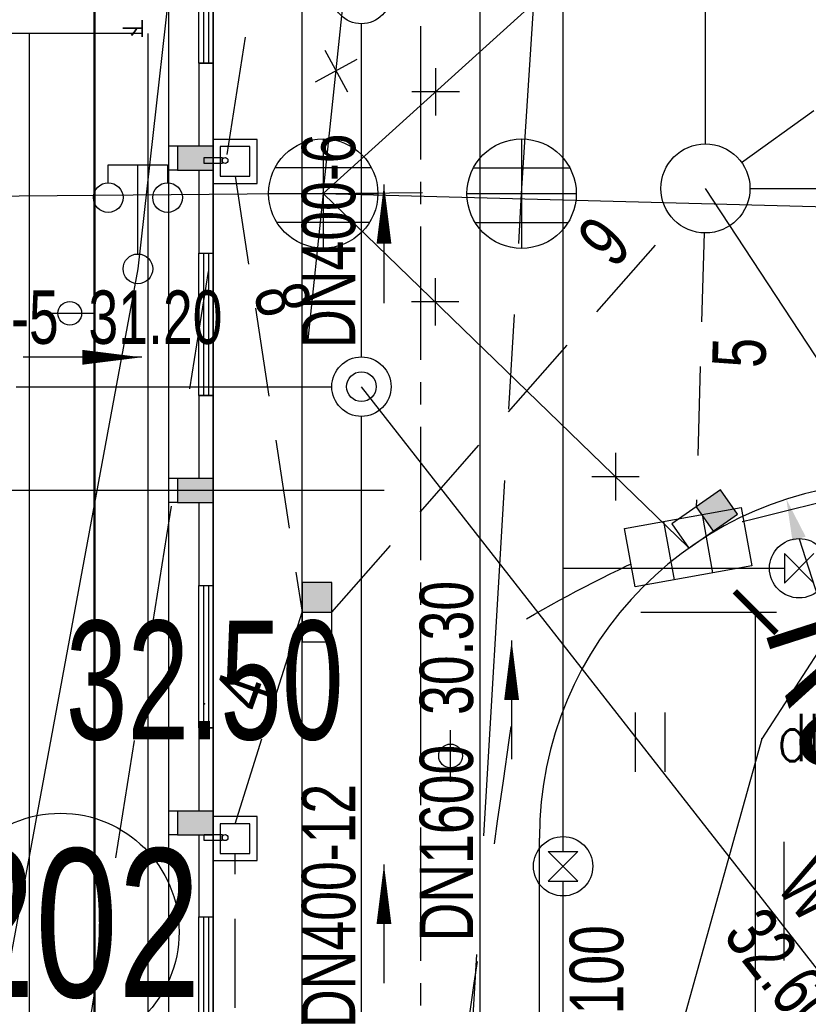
# Model space of a CAD drawing. Header units: millimetres. Extents: x 1371 to 38096, y 232 to 174236.
# Tile 60 of 84: x 19115 to 19128, y 87082 to 87098. Entities that reach past the tile are written whole.
import ezdxf
from ezdxf.enums import TextEntityAlignment as Align

# ---------------------------------------------------------------- set-up
doc = ezdxf.new("R2010")
doc.units = ezdxf.units.MM
doc.header["$LTSCALE"] = 10
for name, pattern in [('CENTER2', [1.125, 0.75, -0.125, 0.125, -0.125]), ('CONTINOUS', [0]), ('DASHED', [0.75, 0.5, -0.25]), ('X23', [18, 6, -2, 6, -1.2, 1.6, -1.2]), ('X6', [2, 1, -1])]:
    doc.linetypes.add(name, pattern=pattern)
for name, color, linetype in [('00辅助-不打印', 241, 'Continuous'), ('0提标-单体内线', 31, 'Continuous'), ('0提标-单体编号-平面图', 3, 'Continuous'), ('0提标-尺寸标注-平面 定位图', 3, 'Continuous'), ('0提标-管-工艺管', 1, '工艺管'), ('0提标-管-工艺管标注', 2, 'CONTINOUS'), ('0提标-管-放空管', 3, '放空管'), ('0提标-管-污水插旗', 3, 'Continuous'), ('0提标-管-污水管', 4, '厂区污水管'), ('0提标-管-污水管标注', 2, 'CONTINOUS'), ('0提标-管-给水管', 2, '厂区给水管'), ('0提标-管-给水管标注', 3, 'CONTINOUS'), ('0提标-管-雨水插旗', 2, 'Continuous'), ('0提标-管-雨水管', 4, '厂区雨水管'), ('0提标-管-雨水连管', 3, 'DASHED'), ('0提标-道路', 2, 'Continuous'), ('0提标-道路中心线', 5, 'Continuous'), ('0提标-雨水口', 7, 'Continuous'), ('COMPONENT', 8, 'Continuous'), ('DLSS', 30, 'Continuous'), ('dx', 8, 'Continuous'), ('KZD', 1, 'Continuous'), ('LOCKUP', 7, 'Continuous'), ('LVTRY', 21, 'Continuous'), ('ZBTZ', 8, 'Continuous'), ('原有管线', 7, 'Continuous'), ('电力', 180, 'Continuous'), ('雨水', 180, 'Continuous')]:
    doc.layers.add(name, color=color, linetype=linetype)
doc.styles.add('_TCH_DIM', font='SMSIM1', dxfattribs={"width": 0.75, "bigfont": 'SMFS'})
doc.styles.add('gx', font='txt', dxfattribs={"width": 0.75})
doc.styles.add('HZ', font='rs.shx', dxfattribs={"width": 0.8, "bigfont": 'hztxt.shx'})
doc.styles.add('SMEDI', font='smsim1.shx', dxfattribs={"width": 0.75, "bigfont": 'smfs.shx'})
doc.styles.add('SMEDI1', font='smsim.shx', dxfattribs={"width": 0.75, "bigfont": 'smfs.shx'})
doc.styles.add('songti', font='txt', dxfattribs={"width": 0.75})
doc.styles.add('黑体', font='smsim.shx', dxfattribs={"width": 0.75, "bigfont": 'smfs.shx'})
doc.linetypes.add('厂区污水管', pattern='A,4,-0.4,["WS",songti,S=0.4,R=0,X=-0.2,Y=-0.2],-0.4', length=4.8)
doc.linetypes.add('厂区给水管', pattern='A,4,-0.4,["GS",songti,S=0.4,R=0,X=-0.2,Y=-0.2],-0.4', length=4.8)
doc.linetypes.add('厂区雨水管', pattern='A,4,-0.5,["YS",songti,S=0.4,R=0,X=-0.2,Y=-0.2],-0.7', length=5.2)
doc.linetypes.add('工艺管', pattern='A,4,-0.5,["W",songti,S=0.4,R=0,X=-0.2,Y=-0.2],-0.7', length=5.2)
doc.linetypes.add('放空管', pattern='A,0.8,-0.15,["FK",gx,S=0.1,R=0,X=-0.1,Y=-0.05],-0.1', length=1.05)
doc.dimstyles.new('1-700', dxfattribs={"dimscale": 0.7, "dimtxt": 3, "dimasz": 1, "dimexe": 0.5, "dimexo": 0.5, "dimgap": 0, "dimtad": 1, "dimdsep": 46, "dimtxsty": 'SMEDI', "dimblk1": 'ARCHTICK', "dimblk2": 'ARCHTICK', "dimsah": 1, "dimcen": 0, "dimclrd": 7, "dimclre": 7, "dimclrt": 3, "dimazin": 0, "dimtfac": 1, "dimtix": 1, "dimtmove": 2, "dimatfit": 3, "dimldrblk": 'ARCHTICK', "dimfxl": 0, "dimtolj": 1, "dimtzin": 0, "dimarcsym": 0})

# ---------------------------------------------------------------- blocks, each defined once
blk = doc.blocks.new('gcbj0118')
for p, q in [((-1, 2.9), (-1, 3.5)), ((-1, 3.5), (1, 3.5)), ((0, 0.5), (0, 3.5)), ((1, 3.5), (1, 2.9))]:
    blk.add_line(p, q)
for centre in [(-1, 2.4), (1, 2.4), (0, 0)]:
    blk.add_circle(centre, 0.5)
blk = doc.blocks.new('gc041')
for p, q in [((-1, 0.5), (1, 0.5)), ((-1, -0.5), (-1, 0.5)), ((-0.33, 0.5), (-0.33, -0.5)), ((0.33, 0.5), (0.33, -0.5)), ((1, 0.5), (1, -0.5)), ((1, -0.5), (-1, -0.5))]:
    blk.add_line(p, q)
blk = doc.blocks.new('雨水')
at = {"layer": '雨水', "linetype": 'Continuous'}
for p, q in [((0, 1.492), (0, -1.492)), ((-1.314, 0.706), (1.314, 0.706)), ((-1.268, -0.786), (1.268, -0.786))]:
    blk.add_line(p, q, dxfattribs=at)
at = {"layer": '雨水', "lineweight": 25}
blk.add_line((-1.492, 0), (1.492, 0), dxfattribs=at)
blk.add_circle((0, 0), 1.492, dxfattribs=at)
blk = doc.blocks.new('*U325')
at = {"layer": 'DLSS', "color": 8, "linetype": 'X6', "ltscale": 0.2, "flags": 128}
blk.add_lwpolyline([(19103.917, 87005.206), (19106.068, 87019.456), (19111.658, 87054.702), (19119.028, 87101.328), (19123.154, 87141.485)], dxfattribs=at)
for points in [[(19123.247, 87088.265, -0.024853), (19125.529, 87089.43, -0.044151), (19126.893, 87089.904, -0.00497), (19129.792, 87090.602, -0.016115), (19130.694, 87090.779, -0.00209), (19131.433, 87090.787, -0.002406), (19134.258, 87090.82, -0.013612), (19136.106, 87090.841), (19139.054, 87090.875)], [(19128.901, 86983.109, -0.006008), (19126.482, 86983.888, -0.009596), (19124.983, 86984.423, -0.003772), (19120.914, 86985.999, -0.023509), (19120.276, 86986.287, -0.058244), (19118.922, 86987.189, -0.032118), (19116.804, 86989.234, -0.004511), (19116.044, 86990.084, -0.003533), (19115.091, 86991.185, -0.016319), (19113.473, 86993.211, -0.017727), (19112.114, 86995.174, -0.072162), (19111.058, 86997.5, -0.043639), (19110.243, 87001.63, -0.015853), (19109.998, 87004.847, -0.045644), (19110.051, 87005.968, -0.004364), (19110.642, 87009.96, -0.001496), (19112.502, 87021.585, -0.000061), (19116.89, 87048.47, -0.000361), (19117.635, 87053.012, -0.000762), (19118.141, 87056.053, 0.000141), (19120.891, 87072.456, 0.004463), (19121.666, 87077.355, 0.002008), (19123.247, 87088.265), (19123.247, 87088.265), (19123.247, 87088.265), (19123.247, 87088.265)]]:
    blk.add_lwpolyline(points, format="xyb", dxfattribs=at)
at = {"layer": 'dx', "linetype": 'Continuous', "flags": 128}
blk.add_lwpolyline([(19127.587, 87084.508), (19127.587, 87082.508)], dxfattribs=at)
at = {"layer": 'dx', "ltscale": 0.3}
blk.add_point((19117.823, 87086.833, 32.5), dxfattribs=at)
at = {"layer": 'ZBTZ', "color": 8, "ltscale": 0.3}
for p, q in [((19125.088, 87085.685), (19125.088, 87086.685)), ((19125.588, 87085.685), (19125.588, 87086.685))]:
    blk.add_line(p, q, dxfattribs=at)
at = {"layer": '电力', "color": 8, "linetype": 'Continuous', "ltscale": 0.3}
blk.add_point((19127.219, 87086.241, 32.682), dxfattribs=at)
at = {"layer": '雨水', "color": 8, "linetype": 'Continuous', "ltscale": 0.3}
for p in [(19119.822, 87095.432, 32.684), (19123.167, 87095.428, 32.731), (19125.973, 87089.472, 32.472)]:
    blk.add_point(p, dxfattribs=at)
at = {"layer": 'COMPONENT', "color": 8, "linetype": 'Continuous', "ltscale": 0.3, "xscale": 0.5, "yscale": 0.5}
blk.add_blockref('gcbj0118', (19116.697, 87094.161, 32.574), dxfattribs=at)
at = {"layer": '雨水', "color": 8, "linetype": 'Continuous', "ltscale": 0.3, "xscale": 0.6175829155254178, "yscale": 0.6175829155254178, "zscale": 0.6175829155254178}
for p in [(19119.822, 87095.432, 32.684), (19123.167, 87095.428, 32.731)]:
    blk.add_blockref('雨水', p, dxfattribs=at)
at = {"layer": '雨水', "color": 8, "linetype": 'Continuous', "ltscale": 0.3, "rotation": 10.30553191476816}
blk.add_blockref('gc041', (19125.973, 87089.472, 32.472), dxfattribs=at)
at = {"layer": 'dx', "ltscale": 0.3, "style": '黑体', "width": 0.7}
blk.add_text('32.50', height=2, dxfattribs=at).set_placement((19117.823, 87087.233, 32.5), align=Align.MIDDLE)
at = {"layer": '电力', "color": 8, "linetype": 'Continuous', "ltscale": 0.3, "style": 'HZ', "width": 0.8}
blk.add_text('dl6', height=0.8, dxfattribs=at).set_placement((19127.469, 87085.866, 32.682))
blk = doc.blocks.new('A$C4B842C2A')
at = {"layer": '00辅助-不打印'}
blk.add_lwpolyline([(0, 16250), (52850, 16250), (52850, 250), (0, 250)], close=True, dxfattribs=at)
at = {"layer": 'LVTRY'}
for points in [[(11589, 16400), (11689, 16400), (11689, 16100), (11589, 16100)], [(22998, 16400), (23098, 16400), (23098, 16100), (22998, 16100)]]:
    blk.add_lwpolyline(points, close=True, dxfattribs=at)
for centre in [(11639, 16450), (23048, 16450)]:
    blk.add_circle(centre, 50, dxfattribs=at)
blk = doc.blocks.new('_ARCHTICK')
at = {"color": 0, "linetype": 'ByBlock', "const_width": 0.15}
blk.add_lwpolyline([(-0.5, -0.5), (0.5, 0.5)], dxfattribs=at)
blk = doc.blocks.new('*D175')
at = {"layer": '0提标-尺寸标注-平面 定位图', "color": 7, "lineweight": -2}
for p, q in [((19125.178, 87088.376), (19127.462, 87088.376)), ((19127.112, 87061.876), (19127.112, 87088.376)), ((19123.816, 87061.876), (19127.462, 87061.876))]:
    blk.add_line(p, q, dxfattribs=at)
at = {"layer": 'Defpoints', "color": 0}
for p in [(19124.828, 87088.376), (19127.112, 87088.376), (19123.466, 87061.876)]:
    blk.add_point(p, dxfattribs=at)
at = {"layer": '0提标-尺寸标注-平面 定位图', "color": 7, "lineweight": -2, "xscale": 0.7, "yscale": 0.7, "zscale": 0.7}
for p, rotation in [((19127.112, 87088.376), 90), ((19127.112, 87061.876), 270)]:
    blk.add_blockref('_ARCHTICK', p, dxfattribs=dict(at, rotation=rotation))
at = {"layer": '0提标-尺寸标注-平面 定位图', "color": 3, "insert": (19126.062, 87075.126), "char_height": 2.1, "attachment_point": 5, "rotation": 90, "style": 'SMEDI'}
blk.add_mtext('\\A1;26.5', dxfattribs=at)
blk = doc.blocks.new('A$C376B11A7')
at = {"layer": '0提标-雨水口', "linetype": 'Continuous'}
blk.add_hatch(color=256, dxfattribs=at).paths.add_polyline_path([(-0.25, 0.5), (-0.25, 0), (0.25, 0), (0.25, 0.5)])
blk.add_line((-0.25, 0), (0.25, 0), dxfattribs=at)
blk.add_lwpolyline([(-0.25, -0.5), (0.25, -0.5), (0.25, 0.5), (-0.25, 0.5)], close=True, dxfattribs=at)
blk = doc.blocks.new('*D162')
at = {"layer": '0提标-尺寸标注-平面 定位图', "color": 7, "lineweight": -2}
for p, q in [((19127.844, 87089.614), (19128.366, 87087.989)), ((19129.466, 87084.568), (19128.913, 87086.289))]:
    blk.add_line(p, q, dxfattribs=at)
at = {"layer": '0提标-尺寸标注-平面 定位图', "color": 7}
blk.add_solid([(19127.955, 87089.65), (19127.733, 87089.578), (19127.63, 87090.281)], dxfattribs=at)
at = {"layer": 'Defpoints', "color": 0}
for p in [(19127.63, 87090.281), (19129.466, 87084.568)]:
    blk.add_point(p, dxfattribs=at)
at = {"layer": '0提标-尺寸标注-平面 定位图', "color": 3, "insert": (19128.64, 87087.139), "char_height": 2.1, "attachment_point": 5, "rotation": 287.8221, "style": 'SMEDI'}
blk.add_mtext('\\A1;R6', dxfattribs=at)
blk = doc.blocks.new('$TCHSYS$WIN2D')
for p, q in [((-0.5, 0.5), (0.5, 0.5)), ((-0.5, 0.5), (-0.5, -0.5)), ((0.5, 0.5), (0.5, -0.5)), ((0.5, 0.1667), (-0.5, 0.1667)), ((0.5, -0.1667), (-0.5, -0.1667)), ((-0.5, -0.5), (0.5, -0.5))]:
    blk.add_line(p, q)
blk = doc.blocks.new('A$C586E4C5F')
at = {"layer": '0提标-单体内线'}
for points in [[(-39.5, 17.9), (-39.1, 17.9), (-39.1, 18.5), (-39.5, 18.5)], [(-33.9, 17.9), (-33.5, 17.9), (-33.5, 18.5), (-33.9, 18.5)], [(-28.3, 17.9), (-27.9, 17.9), (-27.9, 18.5), (-28.3, 18.5)]]:
    blk.add_hatch(color=256, dxfattribs=at).paths.add_polyline_path(points)
for p, q in [((-39.5, 18.5), (-40.9, 18.5)), ((-40.9, 18.5), (-40.9, 18.26)), ((-39.1, 18.5), (-39.5, 18.5)), ((-39.5, 18.5), (-39.5, 17.9)), ((-39.1, 17.9), (-39.1, 18.5)), ((-37.7, 18.5), (-39.1, 18.5)), ((-37.7, 18.26), (-37.7, 18.5)), ((-33.9, 18.5), (-35.3, 18.5)), ((-35.3, 18.5), (-35.3, 18.26)), ((-33.5, 18.5), (-33.9, 18.5)), ((-33.9, 18.5), (-33.9, 17.9)), ((-33.5, 17.9), (-33.5, 18.5)), ((-32.1, 18.5), (-33.5, 18.5)), ((-32.1, 18.26), (-32.1, 18.5)), ((-28.3, 18.5), (-29.7, 18.5)), ((-29.7, 18.5), (-29.7, 18.26)), ((-27.9, 18.5), (-28.3, 18.5)), ((-28.3, 18.5), (-28.3, 17.9)), ((-27.9, 17.9), (-27.9, 18.5)), ((-26.515, 18.5), (-27.9, 18.5)), ((-26.515, 18.26), (-26.515, 18.5)), ((-40.9, 18.26), (-39.5, 18.26)), ((-39.1, 18.26), (-37.7, 18.26)), ((-35.3, 18.26), (-33.9, 18.26)), ((-33.5, 18.26), (-32.1, 18.26)), ((-29.7, 18.26), (-28.3, 18.26)), ((-27.9, 18.26), (-26.515, 18.26)), ((-39.5, 17.9), (-39.5, 17.75)), ((-39.5, 17.9), (-39.1, 17.9)), ((-39.1, 17.9), (-39.1, 17.75)), ((-33.9, 17.9), (-33.9, 17.75)), ((-33.9, 17.9), (-33.5, 17.9)), ((-33.5, 17.9), (-33.5, 17.75)), ((-28.3, 17.9), (-28.3, 17.75)), ((-28.3, 17.9), (-27.9, 17.9)), ((-27.9, 17.9), (-27.9, 17.75)), ((-50.5, 17.75), (-2.65, 17.75)), ((-41.4, 17.4), (-2.65, 17.4)), ((-41.4, 17.3), (-41.4, 14.9)), ((-41.4, 15.4), (-4.65, 15.4))]:
    blk.add_line(p, q, dxfattribs=at)
at = {"layer": '0提标-单体内线', "const_width": 0.035}
blk.add_lwpolyline([(1.96, 16.5), (-50.66, 16.5)], dxfattribs=at)
at = {"layer": 'KZD'}
blk.add_lwpolyline([(-50.9, 17.35), (-50.9, 18.5), (-2.65, 18.5), (-2.65, 2.5), (-50.9, 2.5), (-50.9, 15.85)], dxfattribs=at)
at = {"layer": '0提标-单体内线', "xscale": 2.4, "yscale": 0.24, "zscale": -2.4, "rotation": 180}
for p in [(-42.1, 18.38), (-36.5, 18.38), (-30.9, 18.38), (-25.315, 18.38)]:
    blk.add_blockref('$TCHSYS$WIN2D', p, dxfattribs=at)
at = {"layer": '0提标-单体内线', "style": '_TCH_DIM'}
blk.add_text('下', height=0.338, dxfattribs=at).set_placement((-41.645, 16.975))
blk = doc.blocks.new('一期二沉池')
at = {"color": 8}
for major_axis, start_param, end_param in [((0.001, 20.4), -1.570727, 4.712458), ((0.727, 19.286), -0.711435, 5.499196), ((-1.217, 19.061), -0.822965, 5.407858), ((0, 20), -1.570772, 4.712413), ((0.003, 18.3), -1.570656, 4.712529), ((-0.001, 18.1), 4.712341, 10.995526)]:
    blk.add_ellipse((19249.866, 86789.348), major_axis=major_axis, ratio=1, start_param=start_param, end_param=end_param, dxfattribs=at)
blk = doc.blocks.new('*U324')
at = {"layer": '0提标-单体内线', "ltscale": 0.3}
blk.add_line((19120.849, 87090.426), (19099.776, 87090.426), dxfattribs=at)
at = {"layer": '0提标-单体内线', "elevation": 32.731, "flags": 128}
blk.add_lwpolyline([(19119.822, 87095.432), (19053.217, 87094.849)], dxfattribs=at)
at = {"layer": '0提标-单体编号-平面图', "ltscale": 0.3}
blk.add_circle((19115.392, 87082.989), 2, dxfattribs=at)
at = {"layer": '0提标-管-工艺管', "ltscale": 0.4}
blk.add_line((19122.466, 87003.099), (19122.466, 87100.676), dxfattribs=at)
at = {"layer": '0提标-管-工艺管标注', "ltscale": 0.3}
for p, q in [((19122.998, 87087.898), (19122.998, 87085.898)), ((19121.969, 87085.519), (19121.969, 87086.389))]:
    blk.add_line(p, q, dxfattribs=at)
blk.add_lwpolyline([(19122.998, 87087.898, 0, 0.25, 0), (19122.998, 87086.898, 0, 0, 0)], format="xyseb", dxfattribs=at)
blk.add_circle((19121.969, 87085.954), 0.2, dxfattribs=at)
at = {"layer": '0提标-管-放空管', "ltscale": 0.3}
blk.add_line((19114.646, 87092.176), (19119.966, 87092.176), dxfattribs=at)
at = {"layer": '0提标-管-污水插旗', "color": 7, "ltscale": 0.5}
blk.add_line((19128.967, 87081.315), (19120.466, 87092.176), dxfattribs=at)
at = {"layer": '0提标-管-污水管', "ltscale": 0.4}
for p, q in [((19120.466, 87092.676), (19120.466, 87098.292)), ((19120.466, 87080.426), (19120.466, 87091.676))]:
    blk.add_line(p, q, dxfattribs=at)
at = {"layer": '0提标-管-污水管', "linetype": 'CONTINOUS', "ltscale": 0.4}
for centre, radius in [((19120.466, 87098.792), 0.5), ((19120.466, 87092.176), 0.5), ((19120.466, 87092.176), 0.25)]:
    blk.add_circle(centre, radius, dxfattribs=at)
at = {"layer": '0提标-管-污水管标注', "ltscale": 0.4}
for p, q in [((19120.846, 87095.583), (19120.846, 87093.583)), ((19115.114, 87093.412, 32.574), (19115.984, 87093.412, 32.574)), ((19116.763, 87092.671), (19114.763, 87092.671)), ((19120.846, 87084.124), (19120.846, 87082.124))]:
    blk.add_line(p, q, dxfattribs=at)
for points in [[(19120.846, 87095.583, 0, 0.25, 0), (19120.846, 87094.583, 0, 0, 0)], [(19116.763, 87092.671, 0, 0.25, 0), (19115.763, 87092.671, 0, 0, 0)], [(19120.846, 87084.124, 0, 0.25, 0), (19120.846, 87083.124, 0, 0, 0)]]:
    blk.add_lwpolyline(points, format="xyseb", dxfattribs=at)
blk.add_circle((19115.549, 87093.412, 32.574), 0.2, dxfattribs=at)
at = {"layer": '0提标-管-给水管', "ltscale": 0.4}
for p, q in [((19123.866, 87084.345), (19123.866, 87108.826)), ((19123.866, 87089.116), (19127.596, 87089.116)), ((19123.866, 87002.51), (19123.866, 87083.845))]:
    blk.add_line(p, q, dxfattribs=at)
at = {"layer": '0提标-管-给水管', "color": 7, "ltscale": 0.4}
for points in [[(19128.096, 87089.366), (19127.596, 87088.866)], [(19128.096, 87088.866), (19127.596, 87089.366)], [(19127.596, 87089.366), (19127.596, 87088.866)], [(19123.616, 87084.345), (19124.116, 87083.845)], [(19124.116, 87084.345), (19123.616, 87083.845)], [(19123.616, 87084.345), (19124.116, 87084.345)], [(19123.616, 87083.845), (19124.116, 87083.845)]]:
    blk.add_lwpolyline(points, dxfattribs=at)
at = {"layer": '0提标-管-给水管', "color": 7, "linetype": 'CONTINOUS', "ltscale": 0.4}
for centre in [(19127.846, 87089.116), (19123.866, 87084.095)]:
    blk.add_circle(centre, 0.5, dxfattribs=at)
at = {"layer": '0提标-管-雨水插旗', "color": 7, "ltscale": 0.5}
blk.add_line((19137.96, 87077.73), (19126.266, 87095.516), dxfattribs=at)
at = {"layer": '0提标-管-雨水管', "ltscale": 0.4}
blk.add_line((19126.266, 87096.266), (19126.266, 87115.126), dxfattribs=at)
at = {"layer": '0提标-管-雨水管', "color": 3, "ltscale": 0.4}
for p, q in [((19119.848, 87097.848, 32.684), (19120.23, 87097.145, 32.684)), ((19120.391, 87097.687, 32.684), (19119.687, 87097.306, 32.684)), ((19121.717, 87097.545, 32.684), (19121.717, 87096.745, 32.684)), ((19122.117, 87097.145, 32.684), (19121.317, 87097.145, 32.684)), ((19121.708, 87094.004, 32.684), (19121.708, 87093.204, 32.684)), ((19122.108, 87093.604, 32.684), (19121.308, 87093.604, 32.684)), ((19124.748, 87091.059, 32.684), (19124.748, 87090.259, 32.684)), ((19125.148, 87090.659, 32.684), (19124.348, 87090.659, 32.684))]:
    blk.add_line(p, q, dxfattribs=at)
at = {"layer": '0提标-管-雨水连管', "color": 2, "ltscale": 0.3}
for p, q in [((19126.875, 87095.954), (19129.613, 87097.924)), ((19119.966, 87088.376), (19125.77, 87094.953)), ((19126.244, 87094.766), (19126.11, 87090.151))]:
    blk.add_line(p, q, dxfattribs=at)
at = {"layer": '0提标-管-雨水连管', "ltscale": 0.3}
for p, q in [((19118.336, 87095.722), (19119.466, 87088.376)), ((19118.336, 87084.812), (19119.466, 87088.376)), ((19118.336, 87072.712), (19118.336, 87084.312))]:
    blk.add_line(p, q, dxfattribs=at)
at = {"layer": '0提标-管-雨水连管', "color": 7, "linetype": 'CONTINOUS', "ltscale": 0.3}
for points in [[(19117.966, 87095.602), (19118.706, 87095.602), (19118.706, 87096.342), (19117.966, 87096.342)], [(19118.086, 87095.722), (19118.586, 87095.722), (19118.586, 87096.222), (19118.086, 87096.222)], [(19117.966, 87084.192), (19118.706, 87084.192), (19118.706, 87084.932), (19117.966, 87084.932)], [(19118.086, 87084.312), (19118.586, 87084.312), (19118.586, 87084.812), (19118.086, 87084.812)]]:
    blk.add_lwpolyline(points, close=True, dxfattribs=at)
at = {"layer": '0提标-道路', "ltscale": 0.3}
for p, q in [((19119.466, 86999.376), (19119.466, 87107.626)), ((19123.466, 86989.298), (19123.466, 87084.568))]:
    blk.add_line(p, q, dxfattribs=at)
blk.add_arc((19129.466, 87084.568), 6, 90.3761, 180, dxfattribs=at)
at = {"layer": '0提标-道路中心线', "linetype": 'CENTER2', "ltscale": 0.3}
blk.add_line((19121.466, 86991.376), (19121.466, 87115.626), dxfattribs=at)
at = {"layer": '原有管线', "color": 7, "linetype": '厂区雨水管', "ltscale": 0.4}
blk.add_line((19127.016, 87095.516), (19198.743, 87095.516), dxfattribs=at)
at = {"layer": '原有管线', "color": 7, "linetype": 'CONTINOUS', "ltscale": 0.4}
blk.add_circle((19126.266, 87095.516), 0.75, dxfattribs=at)
at = {"layer": '电力', "linetype": 'Continuous', "flags": 128}
for points, elevation in [([(19129.96, 87131.705), (19133.684, 87128.395), (19130.621, 87091.502), (19127.219, 87086.241), (19118.711, 87055.732), (19116.058, 87031.38), (19117.134, 87022.8), (19118.105, 87011.503), (19134.131, 86994.689), (19146.387, 86991.338), (19170.447, 86993.246)], 32.682), ([(19121.568, 87124.968), (19119.776, 87121.532), (19116.697, 87094.161), (19111.16, 87064.275), (19105.397, 87025.466), (19103.638, 87004.906), (19103.274, 87000.681), (19103.274, 87000.681), (19103.274, 87000.681), (19103.274, 87000.681), (19103.274, 87000.681)], 32.574)]:
    blk.add_lwpolyline(points, dxfattribs=dict(at, elevation=elevation))
at = {"layer": '雨水', "linetype": 'Continuous', "flags": 128}
for points, elevation in [([(19119.822, 87095.432), (19122.389, 87119.858)], 32.684), ([(19123.167, 87095.428), (19124.44, 87115.127)], 32.731), ([(19119.822, 87095.432), (19126.55, 87101.512)], 32.684), ([(19119.822, 87095.432), (19119.557, 87092.912)], 32.684), ([(19119.822, 87095.432), (19121.498, 87095.447)], 32.684), ([(19119.822, 87095.432), (19137.895, 87094.953)], 32.684), ([(19119.822, 87095.432), (19125.973, 87089.472)], 32.684)]:
    blk.add_lwpolyline(points, dxfattribs=dict(at, elevation=elevation))
at = {"layer": '雨水', "linetype": 'X23', "ltscale": 0.1, "elevation": 33.896, "flags": 128}
blk.add_lwpolyline([(19126.861, 86993.581), (19121.434, 86993.654), (19117.481, 86998.631), (19120.485, 87022.604), (19120.764, 87054.597), (19123.167, 87095.428)], dxfattribs=at)
at = {"ltscale": 0.3, "rotation": 270}
blk.add_blockref('A$C586E4C5F', (19099.466, 87056.726), dxfattribs=at)
at = {"ltscale": 0.3}
blk.add_blockref('一期二沉池', (-104, 275.519), dxfattribs=at)
at = {"layer": '00辅助-不打印', "ltscale": 0.3, "xscale": 0.001, "yscale": 0.001, "zscale": 0.001, "rotation": 270}
blk.add_blockref('A$C4B842C2A', (19101.716, 87107.626), dxfattribs=at)
at = {"layer": '0提标-雨水口', "linetype": 'Continuous', "ltscale": 0.3, "rotation": 304.7751321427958}
blk.add_blockref('A$C376B11A7', (19126.253, 87089.946), dxfattribs=at)
at = {"layer": '0提标-雨水口', "linetype": 'Continuous', "ltscale": 0.3}
blk.add_blockref('A$C376B11A7', (19119.716, 87088.376), dxfattribs=at)
at = {"layer": '0提标-单体编号-平面图', "color": 3, "ltscale": 0.3, "style": 'SMEDI', "width": 0.75}
blk.add_text('202', height=2.5, dxfattribs=at).set_placement((19113.572, 87081.891))
at = {"layer": '0提标-管-工艺管标注', "ltscale": 0.3, "style": 'SMEDI', "width": 0.75}
blk.add_text('DN1600  30.30', height=0.9, rotation=90, dxfattribs=at).set_placement((19122.348, 87082.831))
at = {"layer": '0提标-管-污水插旗', "ltscale": 10, "style": 'SMEDI1', "width": 0.75}
for s, p in [('W-07#', (19127.433, 87083.754)), ('32.60', (19126.544, 87082.921, -33.035))]:
    blk.add_text(s, height=0.9, rotation=308.0531, dxfattribs=at).set_placement(p)
at = {"layer": '0提标-管-污水管标注', "ltscale": 0.4, "style": 'SMEDI', "width": 0.75}
for s, p in [('DN400-6', (19120.361, 87092.829)), ('DN400-12', (19120.361, 87081.37))]:
    blk.add_text(s, height=0.9, rotation=90, dxfattribs=at).set_placement(p)
at = {"layer": '0提标-管-污水管标注', "ltscale": 0.4, "style": 'SMEDI1', "width": 0.75}
blk.add_text('DN300-5  31.20', height=0.9, dxfattribs=at).set_placement((19111.75, 87092.897, 65.148))
at = {"layer": '0提标-管-给水管标注', "ltscale": 0.3, "style": 'SMEDI', "width": 0.75}
blk.add_text('DN100', height=0.9, rotation=90, dxfattribs=at).set_placement((19124.879, 87080.293))
at = {"layer": '0提标-管-雨水连管', "color": 3, "ltscale": 0.3, "style": 'SMEDI', "width": 0.75}
for s, rotation, p in [('9', 48.5775, (19124.727, 87094.144)), ('8', 284.3416, (19118.641, 87093.781)), ('5', 88.3398, (19127.276, 87092.485)), ('4', 70.4689, (19118.813, 87086.65))]:
    blk.add_text(s, height=0.9, rotation=rotation, dxfattribs=at).set_placement(p)
at = {"layer": '0提标-尺寸标注-平面 定位图'}
dim = blk.add_radius_dim(center=(19129.466, 87084.568), mpoint=(19127.63, 87090.281), dimstyle='1-700', dxfattribs=at)
dim.commit()
dim.dimension.update_dxf_attribs({"geometry": '*D162', "text_midpoint": (19128.64, 87087.139), "dimtype": 164})
dim = blk.add_linear_dim(base=(19127.112, 87088.376), p1=(19123.466, 87061.876), p2=(19124.828, 87088.376), angle=90, dimstyle='1-700', dxfattribs=at)
dim.commit()
dim.dimension.update_dxf_attribs({"geometry": '*D175', "text_midpoint": (19126.062, 87075.126)})
blk = doc.blocks.new('*U327')
at = {"layer": 'LOCKUP', "ltscale": 0.3}
for name in ['*U324', '*U325']:
    blk.add_blockref(name, (0, 0), dxfattribs=at)

msp = doc.modelspace()

# ---------------------------------------------------------------- block references
at = {"layer": 'LOCKUP', "ltscale": 0.3}
msp.add_blockref('*U327', (0, 0), dxfattribs=at)

doc.saveas('drawing.dxf')
